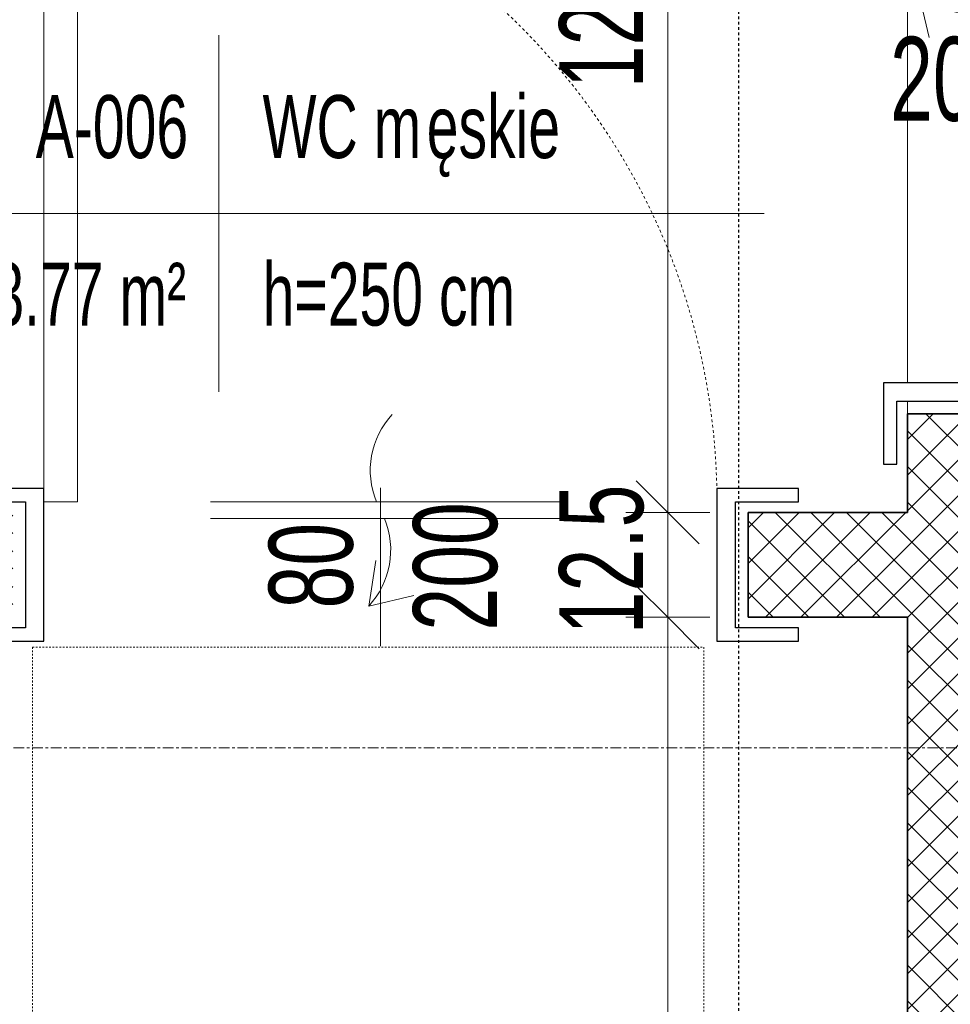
# Model space of a CAD drawing. Header units: centimetres. Extents: x 376 to 6517, y 1901 to 66534.
# Tile 40 of 115: x 1898 to 2008, y 65626 to 65743. Entities that reach past the tile are written whole.
import ezdxf

# ---------------------------------------------------------------- set-up
doc = ezdxf.new("R2010")
doc.units = ezdxf.units.CM
for name, pattern in [('IMPORT-Short Dash', [0.4, 0.2, -0.2]), ('Kreska', [0.635, 0.3175, -0.3175]), ('Linia siatki', [2.2225, 1.27, -0.3175, 0.3175, -0.3175])]:
    doc.linetypes.add(name, pattern=pattern)
for name, color, linetype, lineweight in [('A-ANNO-DIMS', 7, 'Continuous', 5), ('A-ANNO-DIMS-50', 7, 'Continuous', 5), ('A-AREA-IDEN', 7, 'Continuous', 5), ('A-DOOR', 7, 'Continuous', 5), ('A-DOOR-HDLN', 7, 'Kreska', 5), ('A-DOOR-IDEN', 7, 'Continuous', 5), ('A-WALL', 7, 'Continuous', 35), ('A-WALL-PATT', 7, 'Continuous', 35), ('G-ANNO-SYMB', 7, 'Continuous', 5), ('S-GRID', 7, 'Continuous', 5)]:
    doc.layers.add(name, color=color, linetype=linetype, lineweight=lineweight)
doc.layers.add('A-DETL', color=7, linetype='Continuous', lineweight=5, true_color=0x00a600)
doc.styles.add('Arial Narrow_1', font='ARIALN.TTF', dxfattribs={"width": 0.8, "height": 10})
doc.styles.add('Arial_I_1', font='arial.ttf', dxfattribs={"width": 0.65, "height": 7.5})
doc.dimstyles.new('standard_wielkość_otworów', dxfattribs={"dimscale": 30.48, "dimtxt": 10.23431, "dimasz": 0.246063, "dimexe": 0.164042, "dimexo": 0.0625, "dimgap": 0, "dimtad": 1, "dimdec": 1, "dimrnd": 0.5, "dimdsep": 46, "dimtxsty": 'Arial Narrow_1', "dimblk1": 'OBLIQUE', "dimblk2": 'OBLIQUE', "dimsah": 1, "dimcen": 0.09, "dimazin": 0, "dimtfac": 1, "dimtdec": 4, "dimtix": 1, "dimtmove": 0, "dimatfit": 3, "dimfxl": 0.164042, "dimfxlon": 1, "dimtvp": 1, "dimtolj": 1, "dimtzin": 0, "dimarcsym": 2})
pattern_1 = [(45, (-61328.2136, 83.225), (-2.12132034, 2.12132034), []), (135, (-61328.2136, 83.225), (-2.12132034, -2.12132034), [])]

# ---------------------------------------------------------------- blocks, each defined once
blk = doc.blocks.new('Drz Drzwi pełne x1 ___regulowane - Dd - W - łazienkowe - 97_6 x 203_7 _90 x 200_-9243504-__-00_00 Przyziemie PB')
at = {"layer": 'A-DOOR'}
for p, q in [((-45.1, 97.7), (-41.1, 97.7)), ((-45.1, 97.7), (-45.1, 9.1)), ((-41.1, 97.7), (-41.1, 7.5)), ((-45.9, 93.95), (-45.1, 93.95)), ((-45.9, 89.45), (-45.9, 93.95)), ((-40.3, 93.95), (-41.1, 93.95)), ((-40.3, 89.45), (-40.3, 93.95)), ((-45.9, 92.7), (-49, 92.7)), ((-40.3, 92.7), (-37.2, 92.7)), ((-45.9, 90.7), (-49, 90.7)), ((-40.3, 90.7), (-37.2, 90.7)), ((-52, 81.56), (-52, 89.7)), ((-50, 81.56), (-50, 89.7)), ((-45.1, 89.45), (-45.9, 89.45)), ((-41.1, 89.45), (-40.3, 89.45)), ((-36.2, 81.56), (-36.2, 89.7)), ((-34.2, 81.56), (-34.2, 89.7)), ((-46.9, 80.56), (-49, 80.56)), ((-46.9, 78.56), (-46.9, 80.56)), ((-39.3, 78.56), (-39.3, 80.56)), ((-39.3, 80.56), (-37.2, 80.56)), ((-46.9, 78.56), (-49, 78.56)), ((-39.3, 78.56), (-37.2, 78.56)), ((-41.1, 7.5), (-45.1, 7.5)), ((-20.27, 7.5), (21.73, 7.5)), ((-20.27, 5.5), (21.73, 5.5)), ((-0.54, 0.52), (-1.4, -4.91)), ((3.96, -3.67), (-1.4, -4.91))]:
    blk.add_line(p, q, dxfattribs=at)
at = {"layer": 'A-DOOR', "lineweight": 25}
for p, q in [((-45.1, 9.1), (-54.8, 9.1)), ((-54.8, 9.1), (-54.8, 7.5)), ((-45.1, -9.1), (-45.1, 9.1)), ((54.8, 9.1), (45.1, 9.1)), ((45.1, 9.1), (45.1, -9.1)), ((54.8, 7.5), (54.8, 9.1)), ((-54.8, 7.5), (-47.3, 7.5)), ((-47.3, 7.5), (-47.3, -7.5)), ((47.3, 7.5), (54.8, 7.5)), ((47.3, -7.5), (47.3, 7.5)), ((-47.3, -7.5), (-54.8, -7.5)), ((-54.8, -7.5), (-54.8, -9.1)), ((54.8, -7.5), (47.3, -7.5)), ((54.8, -9.1), (54.8, -7.5)), ((-54.8, -9.1), (-45.1, -9.1)), ((45.1, -9.1), (54.8, -9.1))]:
    blk.add_line(p, q, dxfattribs=at)
at = {"layer": 'A-DOOR'}
for centre, radius, start, end in [((-49, 89.7), 3, 90, 180), ((-37.2, 89.7), 3, 360, 90), ((-49, 89.7), 1, 90, 180), ((-37.2, 89.7), 1, 0, 90), ((-49, 81.56), 3, 180, 270), ((-49, 81.56), 1, 180, 270), ((-37.2, 81.56), 3, 270, 0), ((-37.2, 81.56), 1, 270, 0), ((8.57, 11.24), 9.79, 137.0478, 202.456), ((-8.57, 1.76), 9.79, 317.0478, 22.456)]:
    blk.add_arc(centre, radius, start, end, dxfattribs=at)
at = {"layer": 'A-DOOR-HDLN'}
for start, end in [(82.5, 90), (75, 82.5), (0, 75)]:
    blk.add_arc((-45.1, 7.5), 90.2, start, end, dxfattribs=at)
blk = doc.blocks.new('Drz Drzwi pełne x1 ___regulowane - Dd - W - łazienkowe - 87_6 x 203_7 _80 x 200_-9243152-__-00_00 Przyziemie PB')
at = {"layer": 'A-DOOR'}
for p, q in [((-40.1, 87.7), (-36.1, 87.7)), ((-40.1, 87.7), (-40.1, 9.1)), ((-36.1, 87.7), (-36.1, 7.5)), ((-40.9, 83.95), (-40.1, 83.95)), ((-40.9, 79.45), (-40.9, 83.95)), ((-35.3, 83.95), (-36.1, 83.95)), ((-35.3, 79.45), (-35.3, 83.95)), ((-40.9, 82.7), (-44, 82.7)), ((-35.3, 82.7), (-32.2, 82.7)), ((-40.9, 80.7), (-44, 80.7)), ((-35.3, 80.7), (-32.2, 80.7)), ((-47, 71.56), (-47, 79.7)), ((-45, 71.56), (-45, 79.7)), ((-40.1, 79.45), (-40.9, 79.45)), ((-36.1, 79.45), (-35.3, 79.45)), ((-31.2, 71.56), (-31.2, 79.7)), ((-29.2, 71.56), (-29.2, 79.7)), ((-41.9, 70.56), (-44, 70.56)), ((-41.9, 68.56), (-41.9, 70.56)), ((-34.3, 68.56), (-34.3, 70.56)), ((-34.3, 70.56), (-32.2, 70.56)), ((-41.9, 68.56), (-44, 68.56)), ((-34.3, 68.56), (-32.2, 68.56)), ((-36.1, 7.5), (-40.1, 7.5)), ((-20.27, 7.5), (21.73, 7.5)), ((-20.27, 5.5), (21.73, 5.5)), ((-0.54, 0.52), (-1.4, -4.91)), ((3.96, -3.67), (-1.4, -4.91))]:
    blk.add_line(p, q, dxfattribs=at)
at = {"layer": 'A-DOOR', "lineweight": 25}
for p, q in [((-40.1, 9.1), (-49.8, 9.1)), ((-49.8, 9.1), (-49.8, 7.5)), ((-40.1, -9.1), (-40.1, 9.1)), ((49.8, 9.1), (40.1, 9.1)), ((40.1, 9.1), (40.1, -9.1)), ((49.8, 7.5), (49.8, 9.1)), ((-49.8, 7.5), (-42.3, 7.5)), ((-42.3, 7.5), (-42.3, -7.5)), ((42.3, 7.5), (49.8, 7.5)), ((42.3, -7.5), (42.3, 7.5)), ((-42.3, -7.5), (-49.8, -7.5)), ((-49.8, -7.5), (-49.8, -9.1)), ((49.8, -7.5), (42.3, -7.5)), ((49.8, -9.1), (49.8, -7.5)), ((-49.8, -9.1), (-40.1, -9.1)), ((40.1, -9.1), (49.8, -9.1))]:
    blk.add_line(p, q, dxfattribs=at)
at = {"layer": 'A-DOOR'}
for centre, radius, start, end in [((-44, 79.7), 3, 90, 180), ((-32.2, 79.7), 3, 0, 90), ((-44, 79.7), 1, 90, 180), ((-32.2, 79.7), 1, 0, 90), ((-44, 71.56), 3, 180, 270), ((-44, 71.56), 1, 180, 270), ((-32.2, 71.56), 3, 270, 0), ((-32.2, 71.56), 1, 270, 0), ((8.57, 11.24), 9.79, 137.0478, 202.456), ((-8.57, 1.76), 9.79, 317.0478, 22.456)]:
    blk.add_arc(centre, radius, start, end, dxfattribs=at)
at = {"layer": 'A-DOOR-HDLN'}
blk.add_arc((-40.1, 7.5), 80.2, 360, 90, dxfattribs=at)
blk = doc.blocks.new('METKA_POMIESZCZENIA PB NL Lubin - Rozbudowana - z ramką-8603349-__-00_00 Przyziemie PB')
at = {"layer": 'A-AREA-IDEN'}
for p, q in [((0, 0.425), (0, 0)), ((-1, 0), (1.3, 0)), ((0, 0), (0, -0.425))]:
    blk.add_line(p, q, dxfattribs=at)
blk = doc.blocks.new('DIMBLOCK38-__-00_00 Przyziemie PB')
at = {"layer": 'A-ANNO-DIMS-50', "color": 250, "true_color": 0x303030}
for p, q in [((1974.73, 65684.36), (1970.98, 65688.11)), ((1974.73, 65684.36), (1969.73, 65684.36)), ((1974.73, 65671.86), (1974.73, 65684.36)), ((1974.73, 65684.36), (1978.48, 65680.61)), ((1974.73, 65684.36), (1979.73, 65684.36)), ((1974.73, 65671.86), (1970.98, 65675.61)), ((1974.73, 65671.86), (1969.73, 65671.86)), ((1974.73, 65671.86), (1978.48, 65668.11)), ((1974.73, 65671.86), (1979.73, 65671.86))]:
    blk.add_line(p, q, dxfattribs=at)
at = {"layer": 'A-ANNO-DIMS-50', "color": 0, "insert": (1961.8, 65669.83), "char_height": 10, "width": 19.8838, "attachment_point": 1, "rotation": 90, "line_spacing_factor": 0.974696, "style": 'Arial Narrow_1'}
blk.add_mtext('12.5', dxfattribs=at)
blk = doc.blocks.new('_Oblique')
at = {"color": 0, "linetype": 'ByBlock', "lineweight": -2}
blk.add_line((-0.5, -0.5), (0.5, 0.5), dxfattribs=at)
blk = doc.blocks.new('DIMBLOCK39-__-00_00 Przyziemie PB')
at = {"layer": 'A-ANNO-DIMS-50', "color": 250, "true_color": 0x303030}
for p, q in [((1974.73, 65806.69), (1970.98, 65810.44)), ((1974.73, 65806.69), (1969.73, 65806.69)), ((1974.73, 65684.36), (1974.73, 65806.69)), ((1974.73, 65806.69), (1978.48, 65802.94)), ((1974.73, 65806.69), (1979.73, 65806.69)), ((1974.73, 65684.36), (1970.98, 65688.11)), ((1974.73, 65684.36), (1969.73, 65684.36)), ((1974.73, 65684.36), (1978.48, 65680.61)), ((1974.73, 65684.36), (1979.73, 65684.36))]:
    blk.add_line(p, q, dxfattribs=at)
at = {"layer": 'A-ANNO-DIMS-50', "color": 0, "insert": (1961.8, 65734.88), "char_height": 10, "width": 25.537, "attachment_point": 1, "rotation": 90, "line_spacing_factor": 0.974696, "style": 'Arial Narrow_1'}
blk.add_mtext('122.5', dxfattribs=at)
blk = doc.blocks.new('ODr Oznaczenie drzwi ___FK_4_0 - pb-5810492-__-00_00 Przyziemie PB')
at = {"layer": 'A-DOOR-IDEN'}
blk.add_line((0, -0.1939), (0, 0.1834), dxfattribs=at)
blk = doc.blocks.new('DIMBLOCK68-__-00_00 Przyziemie PB')
at = {"layer": 'A-ANNO-DIMS-50', "color": 250, "true_color": 0x303030}
for p, q in [((1974.73, 65671.86), (1970.98, 65675.61)), ((1974.73, 65671.86), (1969.73, 65671.86)), ((1974.73, 65557.86), (1974.73, 65671.86)), ((1974.73, 65671.86), (1978.48, 65668.11)), ((1974.73, 65671.86), (1979.73, 65671.86)), ((1974.73, 65557.86), (1970.98, 65561.61)), ((1974.73, 65557.86), (1969.73, 65557.86)), ((1974.73, 65557.86), (1978.48, 65554.11)), ((1974.73, 65557.86), (1979.73, 65557.86))]:
    blk.add_line(p, q, dxfattribs=at)
at = {"layer": 'A-ANNO-DIMS-50', "color": 0, "insert": (1961.8, 65607.8), "char_height": 10, "width": 16.9597, "attachment_point": 1, "rotation": 90, "line_spacing_factor": 0.974696, "style": 'Arial Narrow_1'}
blk.add_mtext('114', dxfattribs=at)

msp = doc.modelspace()

# ---------------------------------------------------------------- hatches: boundary and pattern name
at = {"layer": 'A-WALL-PATT', "lineweight": 5, "true_color": 0x008000}
h = msp.add_hatch(dxfattribs=at)
h.set_pattern_fill('FP_11', color=96, style=0, pattern_type=2)
h.set_pattern_definition(pattern_1)
h.paths.add_polyline_path([(2004.51, 65542.61), (2015.8, 65542.61), (2015.8, 65542.86), (2003.3, 65542.86), (2003.3, 65542.61)])
h.paths.add_polyline_path([(2006.58, 65555.36), (2015.8, 65555.36), (2015.8, 65696.09), (2003.3, 65696.09), (2003.3, 65555.36)])
h.paths.add_polyline_path([(2003.3, 65793.69), (2015.8, 65793.69), (2015.8, 65806.69), (2003.3, 65806.69), (2003.3, 65805.62)])
h = msp.add_hatch(dxfattribs=at)
h.set_pattern_fill('FP_11', color=96, style=0, pattern_type=2)
h.set_pattern_definition(pattern_1)
h.paths.add_polyline_path([(1851.05, 65671.86), (1896.7, 65671.86), (1896.7, 65684.36), (1851.05, 65684.36)])
h.paths.add_polyline_path([(1984.3, 65671.86), (2003.3, 65671.86), (2003.3, 65684.36), (1984.3, 65684.36), (1984.3, 65678.11)])

# ---------------------------------------------------------------- linework, layer by layer
at = {"layer": 'A-DETL', "color": 17, "linetype": 'IMPORT-Short Dash', "true_color": 0x804040}
for p, q in [((1899.03, 65668.31), (1979.03, 65668.31)), ((1899.03, 65668.31), (1899.03, 65608.31)), ((1979.03, 65668.31), (1979.03, 65608.31))]:
    msp.add_line(p, q, dxfattribs=at)
at = {"layer": 'A-WALL', "lineweight": 5}
for p, q in [((2003.3, 65699.79), (2003.3, 65789.99)), ((2003.3, 65696.09), (2003.3, 65697.59))]:
    msp.add_line(p, q, dxfattribs=at)
at = {"layer": 'A-WALL'}
for p, q in [((2003.3, 65696.09), (2003.3, 65684.36)), ((2015.8, 65696.09), (2003.3, 65696.09)), ((2003.3, 65684.36), (1984.3, 65684.36)), ((1984.3, 65684.36), (1984.3, 65671.86)), ((1984.3, 65671.86), (2003.3, 65671.86)), ((2003.3, 65671.86), (2003.3, 65557.86))]:
    msp.add_line(p, q, dxfattribs=at)
at = {"layer": 'G-ANNO-SYMB', "color": 3, "linetype": 'Kreska', "lineweight": 25, "true_color": 0x00ff00}
msp.add_line((1983.22, 65428.14), (1983.22, 66402.92), dxfattribs=at)
at = {"layer": 'S-GRID', "color": 9, "linetype": 'Linia siatki', "true_color": 0xc0c0c0}
msp.add_line((1647.86, 65656.29), (3077.65, 65656.29), dxfattribs=at)

# ---------------------------------------------------------------- block references
at = {"layer": 'A-AREA-IDEN', "xscale": 49.99999999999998, "yscale": 49.99999999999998, "zscale": 49.99999999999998}
msp.add_blockref('METKA_POMIESZCZENIA PB NL Lubin - Rozbudowana - z ramką-8603349-__-00_00 Przyziemie PB', (1921.23, 65719.96), dxfattribs=at)
at = {"layer": 'A-DOOR', "rotation": 270}
msp.add_blockref('Drz Drzwi pełne x1 ___regulowane - Dd - W - łazienkowe - 97_6 x 203_7 _90 x 200_-9243504-__-00_00 Przyziemie PB', (2009.55, 65744.89), dxfattribs=at)
at = {"layer": 'A-DOOR'}
msp.add_blockref('Drz Drzwi pełne x1 ___regulowane - Dd - W - łazienkowe - 87_6 x 203_7 _80 x 200_-9243152-__-00_00 Przyziemie PB', (1940.5, 65678.11), dxfattribs=at)
at = {"layer": 'A-DOOR-IDEN', "xscale": 49.99999999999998, "yscale": 49.99999999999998, "zscale": 49.99999999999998}
msp.add_blockref('ODr Oznaczenie drzwi ___FK_4_0 - pb-5810492-__-00_00 Przyziemie PB', (1940.5, 65678.11), dxfattribs=at)

# ---------------------------------------------------------------- texts
at = {"layer": 'A-AREA-IDEN', "char_height": 7.5, "attachment_point": 1, "style": 'Arial_I_1'}
for s, insert, width in [('ęskie', (1946.01, 65734.06), 19.5411), ('A-006', (1899.41, 65734.06), 22.4072), ('WC m', (1926.45, 65734.06), 23.7099), ('h=250 cm', (1926.45, 65714.11), 37.2584), ('3.77 m²', (1894.25, 65714.11), 28.6603)]:
    msp.add_mtext(s, dxfattribs=dict(at, insert=insert, width=width))
at = {"layer": 'A-DOOR-IDEN', "insert": (2001.23, 65741), "char_height": 10, "width": 19.2405, "attachment_point": 1, "style": 'Arial Narrow_1'}
msp.add_mtext('200', dxfattribs=at)
at = {"layer": 'A-DOOR-IDEN', "char_height": 10, "attachment_point": 1, "rotation": 90, "style": 'Arial Narrow_1'}
for s, insert, width in [('200', (1944.39, 65670.27), 19.2405), ('80', (1927.19, 65672.91), 12.827)]:
    msp.add_mtext(s, dxfattribs=dict(at, insert=insert, width=width))

# ---------------------------------------------------------------- dimensions: what is measured, and where the dimension line sits
at = {"layer": 'A-ANNO-DIMS', "color": 250, "true_color": 0x303030}
for base, p1, p2, override, picture, middle in [((1974.73, 65806.69), (1969.73, 65684.36), (1969.73, 65806.69), {"dimpost": '<>', "dimfxl": 122.322898}, 'DIMBLOCK39-__-00_00 Przyziemie PB', (1969.62, 65745.52)), ((1974.73, 65684.36), (1969.73, 65671.86), (1969.73, 65684.36), {"dimpost": '<>', "dimfxl": 12.5}, 'DIMBLOCK38-__-00_00 Przyziemie PB', (1969.62, 65678.11)), ((1974.73, 65671.86), (1969.73, 65557.86), (1969.73, 65671.86), {"dimpost": '<>', "dimfxl": 114}, 'DIMBLOCK68-__-00_00 Przyziemie PB', (1969.71, 65614.86))]:
    dim = msp.add_linear_dim(base=base, p1=p1, p2=p2, angle=90, dimstyle='standard_wielkość_otworów', override=override, dxfattribs=at)
    dim.commit()
    dim.dimension.update_dxf_attribs({"geometry": picture, "text_midpoint": middle})

doc.saveas('drawing.dxf')
